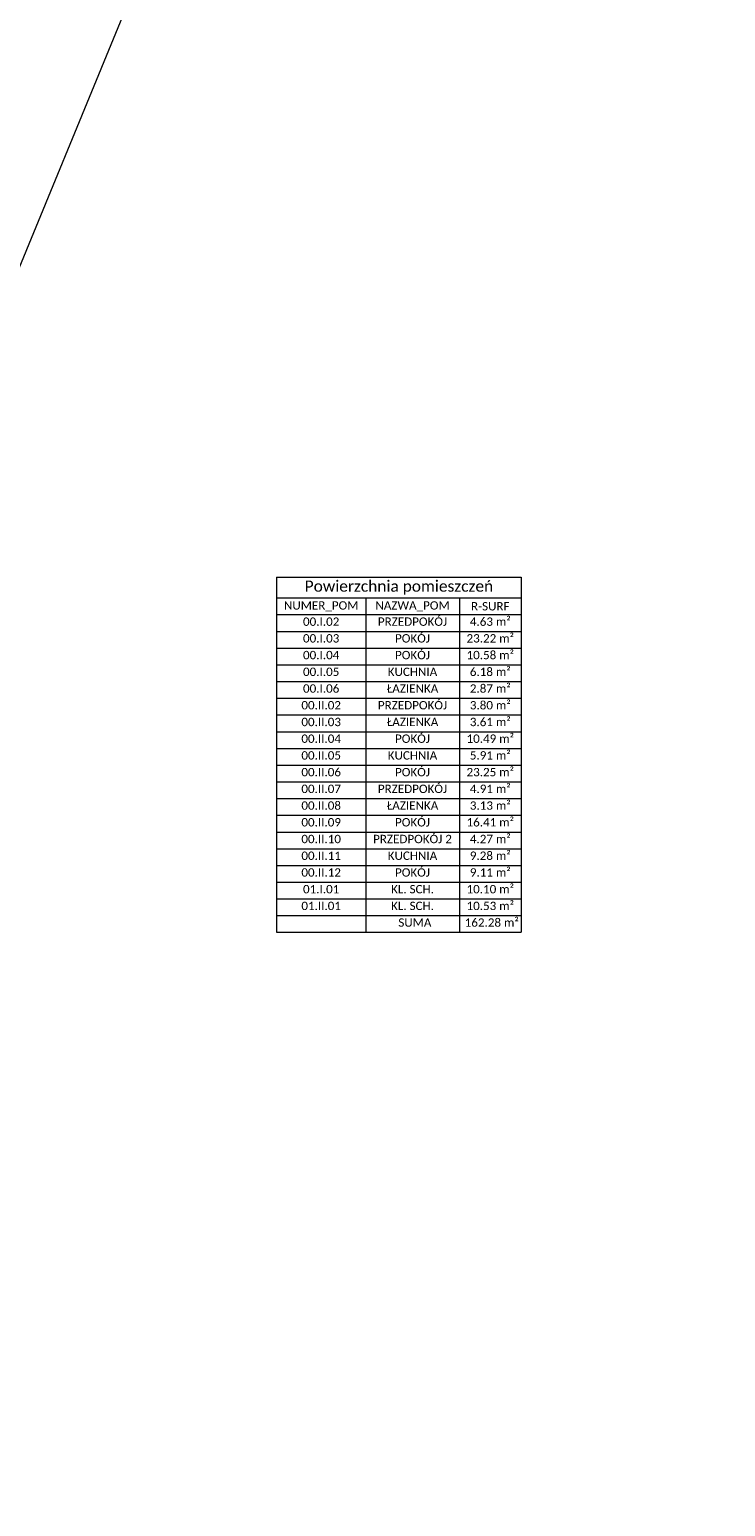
# Model space of a CAD drawing. Header units: millimetres. Extents: x 284606 to 628701, y -213781 to -93475.
# Tile 19 of 102: x 288989 to 290112, y -104374 to -101989. Entities that reach past the tile are written whole.
import ezdxf

# ---------------------------------------------------------------- set-up
doc = ezdxf.new("R2010")
doc.units = ezdxf.units.MM
doc.layers.get('0').update_dxf_attribs({"lineweight": 0})
doc.layers.add('!STR_Ocieplenie 0.05', color=1, linetype='Continuous', lineweight=5)
doc.layers.add('!STR_Opisy 0.09', color=8, linetype='Continuous', lineweight=9)
doc.styles.get("Standard").update_dxf_attribs({"font": 'calibri.ttf'})

# ---------------------------------------------------------------- blocks, each defined once
blk = doc.blocks.new('*T874')
at = {"layer": '!STR_Opisy 0.09', "color": 0, "lineweight": -2}
for p, q in [((0, 0), (143.8, 0)), ((0, 0), (0, -33.5)), ((143.8, 0), (294.9, 0)), ((294.9, 0), (394.8, 0)), ((394.8, 0), (394.8, -33.5)), ((0, -33.5), (143.8, -33.5)), ((0, -33.5), (0, -60.5)), ((143.8, -33.5), (294.9, -33.5)), ((143.8, -33.5), (143.8, -60.5)), ((294.9, -33.5), (394.8, -33.5)), ((294.9, -33.5), (294.9, -60.5)), ((394.8, -33.5), (394.8, -60.5)), ((0, -60.5), (143.8, -60.5)), ((0, -60.5), (0, -87.5)), ((143.8, -60.5), (294.9, -60.5)), ((143.8, -60.5), (143.8, -87.5)), ((294.9, -60.5), (394.8, -60.5)), ((294.9, -60.5), (294.9, -87.5)), ((394.8, -60.5), (394.8, -87.5)), ((0, -87.5), (143.8, -87.5)), ((0, -87.5), (0, -114.5)), ((143.8, -87.5), (294.9, -87.5)), ((143.8, -87.5), (143.8, -114.5)), ((294.9, -87.5), (394.8, -87.5)), ((294.9, -87.5), (294.9, -114.5)), ((394.8, -87.5), (394.8, -114.5)), ((0, -114.5), (143.8, -114.5)), ((0, -114.5), (0, -141.5)), ((143.8, -114.5), (294.9, -114.5)), ((143.8, -114.5), (143.8, -141.5)), ((294.9, -114.5), (394.8, -114.5)), ((294.9, -114.5), (294.9, -141.5)), ((394.8, -114.5), (394.8, -141.5)), ((0, -141.5), (143.8, -141.5)), ((0, -141.5), (0, -168.5)), ((143.8, -141.5), (294.9, -141.5)), ((143.8, -141.5), (143.8, -168.5)), ((294.9, -141.5), (394.8, -141.5)), ((294.9, -141.5), (294.9, -168.5)), ((394.8, -141.5), (394.8, -168.5)), ((0, -168.5), (143.8, -168.5)), ((0, -168.5), (0, -195.5)), ((143.8, -168.5), (294.9, -168.5)), ((143.8, -168.5), (143.8, -195.5)), ((294.9, -168.5), (394.8, -168.5)), ((294.9, -168.5), (294.9, -195.5)), ((394.8, -168.5), (394.8, -195.5)), ((0, -195.5), (143.8, -195.5)), ((0, -195.5), (0, -222.5)), ((143.8, -195.5), (294.9, -195.5)), ((143.8, -195.5), (143.8, -222.5)), ((294.9, -195.5), (394.8, -195.5)), ((294.9, -195.5), (294.9, -222.5)), ((394.8, -195.5), (394.8, -222.5)), ((0, -222.5), (143.8, -222.5)), ((0, -222.5), (0, -249.5)), ((143.8, -222.5), (294.9, -222.5)), ((143.8, -222.5), (143.8, -249.5)), ((294.9, -222.5), (394.8, -222.5)), ((294.9, -222.5), (294.9, -249.5)), ((394.8, -222.5), (394.8, -249.5)), ((0, -249.5), (143.8, -249.5)), ((0, -249.5), (0, -276.5)), ((143.8, -249.5), (294.9, -249.5)), ((143.8, -249.5), (143.8, -276.5)), ((294.9, -249.5), (394.8, -249.5)), ((294.9, -249.5), (294.9, -276.5)), ((394.8, -249.5), (394.8, -276.5)), ((0, -276.5), (143.8, -276.5)), ((0, -276.5), (0, -303.5)), ((143.8, -276.5), (294.9, -276.5)), ((143.8, -276.5), (143.8, -303.5)), ((294.9, -276.5), (394.8, -276.5)), ((294.9, -276.5), (294.9, -303.5)), ((394.8, -276.5), (394.8, -303.5)), ((0, -303.5), (143.8, -303.5)), ((0, -303.5), (0, -330.5)), ((143.8, -303.5), (294.9, -303.5)), ((143.8, -303.5), (143.8, -330.5)), ((294.9, -303.5), (394.8, -303.5)), ((294.9, -303.5), (294.9, -330.5)), ((394.8, -303.5), (394.8, -330.5)), ((0, -330.5), (143.8, -330.5)), ((0, -330.5), (0, -357.5)), ((143.8, -330.5), (294.9, -330.5)), ((143.8, -330.5), (143.8, -357.5)), ((294.9, -330.5), (394.8, -330.5)), ((294.9, -330.5), (294.9, -357.5)), ((394.8, -330.5), (394.8, -357.5)), ((0, -357.5), (143.8, -357.5)), ((0, -357.5), (0, -384.5)), ((143.8, -357.5), (294.9, -357.5)), ((143.8, -357.5), (143.8, -384.5)), ((294.9, -357.5), (394.8, -357.5)), ((294.9, -357.5), (294.9, -384.5)), ((394.8, -357.5), (394.8, -384.5)), ((0, -384.5), (143.8, -384.5)), ((0, -384.5), (0, -411.5)), ((143.8, -384.5), (294.9, -384.5)), ((143.8, -384.5), (143.8, -411.5)), ((294.9, -384.5), (394.8, -384.5)), ((294.9, -384.5), (294.9, -411.5)), ((394.8, -384.5), (394.8, -411.5)), ((0, -411.5), (143.8, -411.5)), ((0, -411.5), (0, -438.5)), ((143.8, -411.5), (294.9, -411.5)), ((143.8, -411.5), (143.8, -438.5)), ((294.9, -411.5), (394.8, -411.5)), ((294.9, -411.5), (294.9, -438.5)), ((394.8, -411.5), (394.8, -438.5)), ((0, -438.5), (143.8, -438.5)), ((0, -438.5), (0, -465.5)), ((143.8, -438.5), (294.9, -438.5)), ((143.8, -438.5), (143.8, -465.5)), ((294.9, -438.5), (394.8, -438.5)), ((294.9, -438.5), (294.9, -465.5)), ((394.8, -438.5), (394.8, -465.5)), ((0, -465.5), (143.8, -465.5)), ((0, -465.5), (0, -492.5)), ((143.8, -465.5), (294.9, -465.5)), ((143.8, -465.5), (143.8, -492.5)), ((294.9, -465.5), (394.8, -465.5)), ((294.9, -465.5), (294.9, -492.5)), ((394.8, -465.5), (394.8, -492.5)), ((0, -492.5), (143.8, -492.5)), ((0, -492.5), (0, -519.5)), ((143.8, -492.5), (294.9, -492.5)), ((143.8, -492.5), (143.8, -519.5)), ((294.9, -492.5), (394.8, -492.5)), ((294.9, -492.5), (294.9, -519.5)), ((394.8, -492.5), (394.8, -519.5)), ((0, -519.5), (143.8, -519.5)), ((0, -519.5), (0, -546.5)), ((143.8, -519.5), (294.9, -519.5)), ((143.8, -519.5), (143.8, -546.5)), ((294.9, -519.5), (394.8, -519.5)), ((294.9, -519.5), (294.9, -546.5)), ((394.8, -519.5), (394.8, -546.5)), ((0, -546.5), (143.8, -546.5)), ((143.8, -546.5), (294.9, -546.5)), ((294.9, -546.5), (394.8, -546.5))]:
    blk.add_line(p, q, dxfattribs=at)
at = {"layer": '!STR_Opisy 0.09', "color": 0}
for s, insert, char_height, width, attachment_point in [('Powierzchnia pomieszczeń', (197.4, -16.7), 18, 385.792, 5), ('NUMER_POM', (71.9, -47), 13.5, 134.834, 5), ('NAZWA_POM', (219.3, -47), 13.5, 142.03, 5), ('R-SURF', (344.8, -47), 13.5, 90.928, 5), ('00.I.02', (71.9, -65), 13.5, 134.834, 2), ('PRZEDPOKÓJ', (219.3, -65), 13.5, 142.03, 2), ('4.63 m²', (344.8, -65), 13.5, 90.928, 2), ('00.I.03', (71.9, -92), 13.5, 134.834, 2), ('POKÓJ', (219.3, -92), 13.5, 142.03, 2), ('23.22 m²', (344.8, -92), 13.5, 90.928, 2), ('00.I.04', (71.9, -119), 13.5, 134.834, 2), ('POKÓJ', (219.3, -119), 13.5, 142.03, 2), ('10.58 m²', (344.8, -119), 13.5, 90.928, 2), ('6.18 m²', (344.8, -146), 13.5, 90.928, 2), ('00.I.05', (71.9, -146), 13.5, 134.834, 2), ('KUCHNIA', (219.3, -146), 13.5, 142.03, 2), ('00.I.06', (71.9, -173), 13.5, 134.834, 2), ('ŁAZIENKA', (219.3, -173), 13.5, 142.03, 2), ('2.87 m²', (344.8, -173), 13.5, 90.928, 2), ('00.II.02', (71.9, -200), 13.5, 134.834, 2), ('PRZEDPOKÓJ', (219.3, -200), 13.5, 142.03, 2), ('3.80 m²', (344.8, -200), 13.5, 90.928, 2), ('00.II.03', (71.9, -227), 13.5, 134.834, 2), ('ŁAZIENKA', (219.3, -227), 13.5, 142.03, 2), ('3.61 m²', (344.8, -227), 13.5, 90.928, 2), ('00.II.04', (71.9, -254), 13.5, 134.834, 2), ('POKÓJ', (219.3, -254), 13.5, 142.03, 2), ('10.49 m²', (344.8, -254), 13.5, 90.928, 2), ('00.II.05', (71.9, -281), 13.5, 134.834, 2), ('KUCHNIA', (219.3, -281), 13.5, 142.03, 2), ('5.91 m²', (344.8, -281), 13.5, 90.928, 2), ('00.II.06', (71.9, -308), 13.5, 134.834, 2), ('POKÓJ', (219.3, -308), 13.5, 142.03, 2), ('23.25 m²', (344.8, -308), 13.5, 90.928, 2), ('PRZEDPOKÓJ', (219.3, -335), 13.5, 142.03, 2), ('4.91 m²', (344.8, -335), 13.5, 90.928, 2), ('00.II.07', (71.9, -335), 13.5, 134.834, 2), ('00.II.08', (71.9, -362), 13.5, 134.834, 2), ('ŁAZIENKA', (219.3, -362), 13.5, 142.03, 2), ('3.13 m²', (344.8, -362), 13.5, 90.928, 2), ('00.II.09', (71.9, -389), 13.5, 134.834, 2), ('POKÓJ', (219.3, -389), 13.5, 142.03, 2), ('16.41 m²', (344.8, -389), 13.5, 90.928, 2), ('00.II.10', (71.9, -416), 13.5, 134.834, 2), ('PRZEDPOKÓJ 2', (219.3, -416), 13.5, 142.03, 2), ('4.27 m²', (344.8, -416), 13.5, 90.928, 2), ('00.II.11', (71.9, -443), 13.5, 134.834, 2), ('KUCHNIA', (219.3, -443), 13.5, 142.03, 2), ('9.28 m²', (344.8, -443), 13.5, 90.928, 2), ('00.II.12', (71.9, -470), 13.5, 134.834, 2), ('POKÓJ', (219.3, -470), 13.5, 142.03, 2), ('9.11 m²', (344.8, -470), 13.5, 90.928, 2), ('01.I.01', (71.9, -497), 13.5, 134.834, 2), ('KL. SCH.', (219.3, -497), 13.5, 142.03, 2), ('10.10 m²', (344.8, -497), 13.5, 90.928, 2), ('01.II.01', (71.9, -524), 13.5, 134.834, 2), ('KL. SCH.', (219.3, -524), 13.5, 142.03, 2), ('10.53 m²', (344.8, -524), 13.5, 90.928, 2)]:
    blk.add_mtext(s, dxfattribs=dict(at, insert=insert, char_height=char_height, width=width, attachment_point=attachment_point))

msp = doc.modelspace()

# ---------------------------------------------------------------- linework, layer by layer
at = {"layer": '!STR_Ocieplenie 0.05', "color": 253, "ltscale": 1.5, "true_color": 0x999999}
msp.add_line((284771.2, -112581.3), (290111.6, -99604.1), dxfattribs=at)
at = {"layer": '!STR_Opisy 0.09', "color": 8, "ltscale": 1.5}
for p, q in [((289387.3, -103419.7), (289782.1, -103419.7)), ((289387.3, -103419.7), (289387.3, -103446.7)), ((289531.1, -103419.7), (289531.1, -103446.7)), ((289682.2, -103419.7), (289682.2, -103446.7)), ((289782.1, -103419.7), (289782.1, -103446.7)), ((289387.3, -103446.7), (289782.1, -103446.7))]:
    msp.add_line(p, q, dxfattribs=at)

# ---------------------------------------------------------------- block references
msp.add_blockref('*T874', (289387.3, -102873.3))

# ---------------------------------------------------------------- texts
at = {"layer": '!STR_Opisy 0.09', "color": 8, "ltscale": 1.5, "char_height": 13.5, "attachment_point": 2}
for s, insert, width in [('SUMA', (289610.4, -103424.2), 134.564), (' 162.28 m²', (289732.1, -103424.2), 90.928)]:
    msp.add_mtext(s, dxfattribs=dict(at, insert=insert, width=width))

doc.saveas('drawing.dxf')
